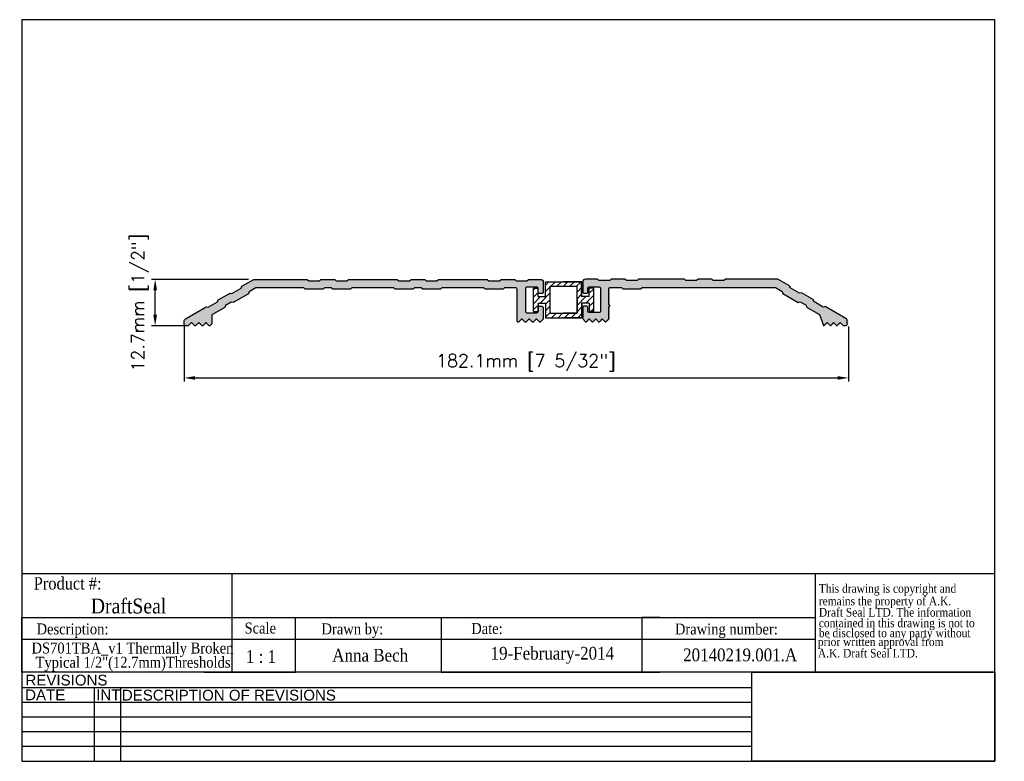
# Model space of a CAD drawing. Header units: millimetres. Extents: x 2362 to 2631, y 15 to 219.
import ezdxf
from ezdxf.enums import TextEntityAlignment as Align

# ---------------------------------------------------------------- set-up
doc = ezdxf.new("R2010")
doc.units = ezdxf.units.MM
doc.header["$MEASUREMENT"] = 0
doc.layers.add('AM_5', color=3, linetype='Continuous', lineweight=25)
doc.layers.add('BORDER', color=7, linetype='Continuous', lineweight=25)
doc.layers.add('DRAWING1', color=5, linetype='Continuous')
doc.layers.add('FRAME', color=7, linetype='Continuous')
doc.styles.add('DS GROUP', font='arial.ttf')
doc.styles.get("Standard").update_dxf_attribs({"font": 'ROMANS.SHX'})
doc.styles.add('TAG', font='GARA.TTF')
doc.dimstyles.new('AM_ISO$0', dxfattribs={"dimtxt": 1.5, "dimasz": 1.5, "dimexe": 1, "dimexo": 1, "dimgap": 1.5, "dimtad": 1, "dimdec": 0, "dimdsep": 46, "dimtxsty": 'Standard', "dimcen": 0, "dimclrd": 256, "dimclre": 256, "dimclrt": 2, "dimadec": 0, "dimazin": 2, "dimtp": 0.1, "dimtm": 0.1, "dimtfac": 0.71, "dimtdec": 0, "dimtmove": 0, "dimatfit": 3, "dimfxl": 1, "dimlwd": -1, "dimlwe": -1, "dimarcsym": 1})
picture_1 = doc.add_image_def('image1.bmp', size_in_pixel=(901, 331))

# ---------------------------------------------------------------- blocks, each defined once
blk = doc.blocks.new('A$C08671A0E')
at = {"layer": 'FRAME', "style": 'TAG'}
for s, p in [('This drawing is copyright and', (14.8, -52.3)), ('remains the property of A.K.', (14.8, -101.5)), ('Draft Seal LTD. The information', (14.8, -145.7)), ('contained in this drawing is not to  ', (14.8, -187.4)), ('be disclosed to any party without ', (14.8, -226.7)), (' prior written approval from', (0, -261.2)), (' A.K. Draft Seal LTD.', (0, -306.1))]:
    blk.add_text(s, height=33.819, dxfattribs=at).set_placement(p)
blk = doc.blocks.new('DS205TB')
for p, q in [((54.42, 58.37), (64.32, 58.37)), ((54.42, 54.3), (54.42, 58.37)), ((54.42, 57.44), (55.34, 58.37)), ((54.42, 55.65), (55.69, 56.92)), ((55.69, 49.73), (55.69, 57.1)), ((55.69, 57.1), (63.05, 57.1)), ((55.87, 57.1), (57.14, 58.37)), ((57.5, 57.1), (58.77, 58.37)), ((59.3, 57.1), (60.57, 58.37)), ((61.09, 57.1), (62.36, 58.37)), ((62.89, 57.1), (64.16, 58.37)), ((63.05, 49.73), (63.05, 57.1)), ((63.05, 55.47), (64.32, 56.74)), ((64.32, 54.3), (64.32, 58.37)), ((51.12, 50.24), (51.12, 56.59)), ((51.12, 56.59), (52.39, 56.59)), ((51.12, 56.1), (51.6, 56.59)), ((51.12, 54.14), (52.39, 55.41)), ((51.12, 52.34), (53.08, 54.3)), ((52.39, 54.3), (52.39, 56.59)), ((52.39, 54.3), (54.42, 54.3)), ((52.93, 52.53), (55.69, 55.29)), ((63.05, 53.67), (64.32, 54.94)), ((63.05, 51.88), (65.48, 54.3)), ((66.36, 54.3), (64.32, 54.3)), ((65.5, 52.53), (67.63, 54.65)), ((66.36, 54.3), (66.36, 56.59)), ((67.63, 56.59), (66.36, 56.59)), ((66.36, 55.18), (67.63, 56.45)), ((67.63, 50.24), (67.63, 56.59)), ((51.12, 50.71), (52.39, 51.98)), ((52.39, 52.53), (54.42, 52.53)), ((52.39, 52.53), (52.39, 50.24)), ((54.42, 52.22), (55.69, 53.49)), ((54.42, 52.53), (54.42, 48.46)), ((54.42, 50.42), (55.69, 51.69)), ((63.05, 50.08), (64.32, 51.35)), ((64.32, 52.53), (64.32, 48.46)), ((66.36, 52.53), (64.32, 52.53)), ((66.36, 51.59), (67.63, 52.86)), ((66.36, 52.53), (66.36, 50.24)), ((51.12, 50.24), (52.39, 50.24)), ((54.42, 48.63), (55.69, 49.9)), ((55.69, 49.73), (63.05, 49.73)), ((56.05, 48.46), (57.32, 49.73)), ((57.84, 48.46), (59.11, 49.73)), ((59.64, 48.46), (60.91, 49.73)), ((61.44, 48.46), (62.71, 49.73)), ((63.23, 48.46), (64.32, 49.55)), ((67.63, 50.24), (66.36, 50.24)), ((66.81, 50.24), (67.63, 51.06)), ((54.42, 48.46), (64.32, 48.46))]:
    blk.add_line(p, q)
blk = doc.blocks.new('*D466')
at = {"layer": 'AM_5', "linetype": 'ByBlock', "transparency": 16777216}
for p, q in [((2406.59, 134.45), (2406.59, 119.35)), ((2588.68, 134.45), (2588.68, 119.35)), ((2409.59, 120.35), (2585.68, 120.35))]:
    blk.add_line(p, q, dxfattribs=at)
at = {"layer": 'AM_5', "transparency": 16777216}
for points in [[(2409.59, 120.85), (2409.59, 119.85), (2406.59, 120.35)], [(2585.68, 120.85), (2585.68, 119.85), (2588.68, 120.35)]]:
    blk.add_solid(points, dxfattribs=at)
at = {"layer": 'Defpoints', "color": 0, "transparency": 16777216}
for p in [(2406.59, 135.45), (2588.68, 135.45), (2588.68, 120.35)]:
    blk.add_point(p, dxfattribs=at)
at = {"layer": 'AM_5', "color": 7, "transparency": 16777216, "insert": (2500.24, 124.51), "char_height": 3.5, "attachment_point": 5}
blk.add_mtext('182.1mm [7 5/32"]', dxfattribs=at)
blk = doc.blocks.new('*D467')
at = {"layer": 'AM_5', "linetype": 'ByBlock', "transparency": 16777216}
for p, q in [((2424.21, 147.35), (2397.63, 147.35)), ((2398.63, 137.65), (2398.63, 144.35)), ((2407.41, 134.65), (2397.63, 134.65))]:
    blk.add_line(p, q, dxfattribs=at)
at = {"layer": 'AM_5', "transparency": 16777216}
for points in [[(2398.13, 144.35), (2399.13, 144.35), (2398.63, 147.35)], [(2398.13, 137.65), (2399.13, 137.65), (2398.63, 134.65)]]:
    blk.add_solid(points, dxfattribs=at)
at = {"layer": 'Defpoints', "color": 0, "transparency": 16777216}
for p in [(2398.63, 147.35), (2425.21, 147.35), (2408.41, 134.65)]:
    blk.add_point(p, dxfattribs=at)
at = {"layer": 'AM_5', "color": 7, "transparency": 16777216, "insert": (2394.47, 141), "char_height": 3.5, "attachment_point": 5, "rotation": 90}
blk.add_mtext('12.7mm [1/2"]', dxfattribs=at)

msp = doc.modelspace()

# ---------------------------------------------------------------- hatches: boundary and pattern name
h = msp.add_hatch(color=256)
edge = h.paths.add_edge_path()
edge.add_line((2493.98, 144.65), (2489.13, 144.65))
edge.add_line((2489.13, 144.65), (2488.73, 145.05))
edge.add_line((2488.73, 145.05), (2477.21, 145.05))
edge.add_line((2477.21, 145.05), (2476.81, 144.65))
edge.add_line((2476.81, 144.65), (2471.96, 144.65))
edge.add_line((2471.96, 144.65), (2471.56, 145.05))
edge.add_line((2471.56, 145.05), (2469.71, 145.05))
edge.add_line((2469.71, 145.05), (2469.31, 144.65))
edge.add_line((2469.31, 144.65), (2464.46, 144.65))
edge.add_line((2464.46, 144.65), (2464.06, 145.05))
edge.add_line((2464.06, 145.05), (2452.54, 145.05))
edge.add_line((2452.54, 145.05), (2452.14, 144.65))
edge.add_line((2452.14, 144.65), (2447.29, 144.65))
edge.add_line((2447.29, 144.65), (2446.89, 145.05))
edge.add_line((2446.89, 145.05), (2445.04, 145.05))
edge.add_line((2445.04, 145.05), (2444.64, 144.65))
edge.add_line((2444.64, 144.65), (2439.79, 144.65))
edge.add_line((2439.79, 144.65), (2439.39, 145.05))
edge.add_line((2439.39, 145.05), (2426.26, 145.05))
edge.add_line((2426.26, 145.05), (2424.37, 143.96))
edge.add_line((2424.37, 143.96), (2424.22, 143.41))
edge.add_line((2424.22, 143.41), (2420.02, 140.98))
edge.add_line((2420.02, 140.98), (2419.47, 141.13))
edge.add_line((2419.47, 141.13), (2417.87, 140.21))
edge.add_line((2417.87, 140.21), (2417.73, 139.66))
edge.add_line((2417.73, 139.66), (2414.2, 137.62))
edge.add_line((2414.2, 137.62), (2414.2, 135.18))
edge.add_line((2414.2, 135.18), (2413.74, 134.72))
edge.add_arc((2413.56, 134.9), 0.25, 225, 315, ccw=False)
edge.add_line((2413.39, 134.72), (2412.74, 135.36))
edge.add_arc((2412.57, 135.19), 0.25, 45, 135)
edge.add_line((2412.39, 135.36), (2411.75, 134.72))
edge.add_arc((2411.57, 134.9), 0.25, 225, 315, ccw=False)
edge.add_line((2411.39, 134.72), (2410.75, 135.36))
edge.add_arc((2410.57, 135.19), 0.25, 45, 135)
edge.add_line((2410.39, 135.36), (2409.75, 134.72))
edge.add_arc((2409.57, 134.9), 0.25, 225, 315, ccw=False)
edge.add_line((2409.4, 134.72), (2408.75, 135.36))
edge.add_arc((2408.58, 135.19), 0.25, 45, 135)
edge.add_line((2408.4, 135.36), (2407.76, 134.72))
edge.add_arc((2407.58, 134.9), 0.25, 270, 315, ccw=False)
edge.add_line((2407.58, 134.65), (2406.97, 134.65))
edge.add_arc((2406.97, 135.03), 0.38, 180, 270, ccw=False)
edge.add_line((2406.59, 135.03), (2406.59, 135.88))
edge.add_arc((2407.39, 135.88), 0.8, 120.0005, 180, ccw=False)
edge.add_line((2406.99, 136.58), (2412.65, 139.85))
edge.add_line((2412.65, 139.85), (2413.2, 139.7))
edge.add_line((2413.2, 139.7), (2415.75, 141.17))
edge.add_line((2415.75, 141.17), (2415.9, 141.72))
edge.add_line((2415.9, 141.72), (2419.15, 143.6))
edge.add_line((2419.15, 143.6), (2419.69, 143.45))
edge.add_line((2419.69, 143.45), (2422.25, 144.92))
edge.add_line((2422.25, 144.92), (2422.39, 145.47))
edge.add_line((2422.39, 145.47), (2425.64, 147.35))
edge.add_line((2425.64, 147.35), (2440.34, 147.35))
edge.add_line((2440.34, 147.35), (2440.74, 146.95))
edge.add_line((2440.74, 146.95), (2443.69, 146.95))
edge.add_line((2443.69, 146.95), (2444.09, 147.35))
edge.add_line((2444.09, 147.35), (2447.84, 147.35))
edge.add_line((2447.84, 147.35), (2448.24, 146.95))
edge.add_line((2448.24, 146.95), (2451.19, 146.95))
edge.add_line((2451.19, 146.95), (2451.59, 147.35))
edge.add_line((2451.59, 147.35), (2465.01, 147.35))
edge.add_line((2465.01, 147.35), (2465.41, 146.95))
edge.add_line((2465.41, 146.95), (2468.36, 146.95))
edge.add_line((2468.36, 146.95), (2468.76, 147.35))
edge.add_line((2468.76, 147.35), (2472.51, 147.35))
edge.add_line((2472.51, 147.35), (2472.91, 146.95))
edge.add_line((2472.91, 146.95), (2475.86, 146.95))
edge.add_line((2475.86, 146.95), (2476.26, 147.35))
edge.add_line((2476.26, 147.35), (2489.68, 147.35))
edge.add_line((2489.68, 147.35), (2490.08, 146.95))
edge.add_line((2490.08, 146.95), (2493.03, 146.95))
edge.add_line((2493.03, 146.95), (2493.43, 147.35))
edge.add_line((2493.43, 147.35), (2497.18, 147.35))
edge.add_line((2497.18, 147.35), (2497.58, 146.95))
edge.add_line((2497.58, 146.95), (2500.53, 146.95))
edge.add_line((2500.53, 146.95), (2500.93, 147.35))
edge.add_line((2500.93, 147.35), (2504.21, 147.35))
edge.add_arc((2504.21, 146.55), 0.8, 0, 90, ccw=False)
edge.add_line((2505.01, 146.55), (2505.01, 143.85))
edge.add_arc((2504.63, 143.85), 0.38, 270, 360, ccw=False)
edge.add_line((2504.63, 143.47), (2503.99, 143.47))
edge.add_arc((2503.99, 143.85), 0.38, 180, 270, ccw=False)
edge.add_line((2503.61, 143.85), (2503.61, 144.84))
edge.add_arc((2503.23, 144.84), 0.38, 360, 450)
edge.add_line((2503.23, 145.22), (2500.51, 145.22))
edge.add_arc((2500.51, 144.84), 0.38, 90, 180)
edge.add_line((2500.13, 144.84), (2500.13, 138.6))
edge.add_arc((2500.51, 138.6), 0.38, 180, 270)
edge.add_line((2500.51, 138.22), (2503.23, 138.22))
edge.add_arc((2503.23, 138.6), 0.38, 270, 360)
edge.add_line((2503.61, 138.6), (2503.61, 139.59))
edge.add_arc((2503.99, 139.59), 0.38, 90, 180, ccw=False)
edge.add_line((2503.99, 139.97), (2504.63, 139.97))
edge.add_arc((2504.63, 139.59), 0.38, 0, 90, ccw=False)
edge.add_line((2505.01, 139.59), (2505.01, 136.44))
edge.add_line((2505.01, 136.44), (2504.29, 135.72))
edge.add_arc((2504.12, 135.9), 0.25, 225, 315, ccw=False)
edge.add_line((2503.94, 135.72), (2503.3, 136.36))
edge.add_arc((2503.12, 136.19), 0.25, 45, 135)
edge.add_line((2502.94, 136.36), (2502.3, 135.72))
edge.add_arc((2502.12, 135.9), 0.25, 225, 315, ccw=False)
edge.add_line((2501.95, 135.72), (2501.3, 136.36))
edge.add_arc((2501.12, 136.19), 0.25, 45, 135)
edge.add_line((2500.95, 136.36), (2500.3, 135.72))
edge.add_arc((2500.13, 135.9), 0.25, 225, 315, ccw=False)
edge.add_line((2499.95, 135.72), (2499.31, 136.36))
edge.add_arc((2499.13, 136.19), 0.25, 45, 135)
edge.add_line((2498.95, 136.36), (2498.31, 135.72))
edge.add_arc((2498.13, 135.9), 0.25, 225, 315, ccw=False)
edge.add_line((2497.96, 135.72), (2497.83, 135.85))
edge.add_line((2497.83, 135.85), (2497.83, 144.67))
edge.add_arc((2497.45, 144.67), 0.38, 360, 450)
edge.add_line((2497.45, 145.05), (2494.38, 145.05))
edge.add_line((2494.38, 145.05), (2493.98, 144.65))
msp.add_hatch(color=256).paths.add_polyline_path([(2532.09, 145.12), (2531.69, 144.72), (2526.83, 144.72), (2526.43, 145.12), (2523.39, 145.12, 0.414214), (2522.99, 144.72), (2522.99, 140.4, -1), (2522.99, 139.9), (2522.99, 136.51), (2522.2, 135.72), (2521.98, 135.72), (2521.19, 136.51), (2520.4, 135.72), (2520.19, 135.72), (2519.4, 136.51), (2518.61, 135.72), (2518.4, 135.72), (2517.61, 136.51), (2516.82, 135.72), (2516.61, 135.72), (2515.82, 136.51), (2515.82, 139.64, -0.414214), (2516.22, 140.04), (2516.82, 140.04, -0.414214), (2517.22, 139.64), (2517.22, 138.69, 0.414214), (2517.62, 138.29), (2520.29, 138.29, 0.414214), (2520.69, 138.69), (2520.69, 144.89, 0.414214), (2520.29, 145.29), (2517.62, 145.29, 0.414214), (2517.22, 144.89), (2517.22, 143.94, -0.414214), (2516.82, 143.54), (2516.22, 143.54, -0.414214), (2515.82, 143.94), (2515.82, 146.62, -0.414214), (2516.62, 147.42), (2519.89, 147.42), (2520.29, 147.02), (2523.24, 147.02), (2523.64, 147.42), (2527.39, 147.42), (2527.79, 147.02), (2530.74, 147.02), (2531.14, 147.42), (2543.69, 147.42), (2544.09, 147.02), (2547.04, 147.02), (2547.44, 147.42), (2551.19, 147.42), (2551.59, 147.02), (2554.54, 147.02), (2554.94, 147.42), (2569.27, 147.42), (2572.52, 145.55), (2572.66, 145), (2575.22, 143.53), (2575.76, 143.67), (2579.01, 141.8), (2579.16, 141.25), (2581.71, 139.78), (2582.26, 139.92), (2587.92, 136.66, -0.26795), (2588.32, 135.96), (2588.32, 135.12, -0.414214), (2587.92, 134.72), (2587.19, 134.72), (2586.4, 135.51), (2585.61, 134.72), (2585.4, 134.72), (2584.61, 135.51), (2583.82, 134.72), (2583.61, 134.72), (2582.82, 135.51), (2582.03, 134.72), (2581.87, 134.72), (2580.71, 137.7), (2577.18, 139.74), (2577.04, 140.28), (2575.44, 141.21), (2574.89, 141.06), (2570.69, 143.49), (2570.54, 144.03), (2568.65, 145.12)])
h = msp.add_hatch(color=256)
edge = h.paths.add_edge_path()
edge.add_line((2527.75, 147.38), (2524, 147.38))
edge.add_line((2524, 147.38), (2523.6, 146.98))
edge.add_line((2523.6, 146.98), (2520.65, 146.98))
edge.add_line((2520.65, 146.98), (2520.25, 147.38))
edge.add_line((2520.25, 147.38), (2516.98, 147.38))
edge.add_arc((2516.98, 146.58), 0.8, 90, 180)
edge.add_line((2516.18, 146.58), (2516.18, 143.9))
edge.add_arc((2516.58, 143.9), 0.4, 180, 270)
edge.add_line((2516.58, 143.5), (2517.18, 143.5))
edge.add_arc((2517.18, 143.9), 0.4, 270, 360)
edge.add_line((2517.58, 143.9), (2517.58, 144.85))
edge.add_arc((2517.98, 144.85), 0.4, 90, 180, ccw=False)
edge.add_line((2517.98, 145.25), (2520.65, 145.25))
edge.add_arc((2520.65, 144.85), 0.4, 0, 90, ccw=False)
edge.add_line((2521.05, 144.85), (2521.05, 138.65))
edge.add_arc((2520.65, 138.65), 0.4, -90, 0, ccw=False)
edge.add_line((2520.65, 138.25), (2517.98, 138.25))
edge.add_arc((2517.98, 138.65), 0.4, 180, 270, ccw=False)
edge.add_line((2517.58, 138.65), (2517.58, 139.6))
edge.add_arc((2517.18, 139.6), 0.4, 0, 90)
edge.add_line((2517.18, 140), (2516.58, 140))
edge.add_arc((2516.58, 139.6), 0.4, 90, 180)
edge.add_line((2516.18, 139.6), (2516.18, 136.47))
edge.add_line((2516.18, 136.47), (2516.97, 135.68))
edge.add_line((2516.97, 135.68), (2517.18, 135.68))
edge.add_line((2517.18, 135.68), (2517.97, 136.47))
edge.add_line((2517.97, 136.47), (2518.76, 135.68))
edge.add_line((2518.76, 135.68), (2518.97, 135.68))
edge.add_line((2518.97, 135.68), (2519.76, 136.47))
edge.add_line((2519.76, 136.47), (2520.55, 135.68))
edge.add_line((2520.55, 135.68), (2520.76, 135.68))
edge.add_line((2520.76, 135.68), (2521.55, 136.47))
edge.add_line((2521.55, 136.47), (2522.34, 135.68))
edge.add_line((2522.34, 135.68), (2522.56, 135.68))
edge.add_line((2522.56, 135.68), (2523.35, 136.47))
edge.add_line((2523.35, 136.47), (2523.35, 139.86))
edge.add_arc((2523.35, 140.11), 0.25, 270, 450)
edge.add_line((2523.35, 140.36), (2523.35, 144.68))
edge.add_arc((2523.75, 144.68), 0.4, 90, 180, ccw=False)
edge.add_line((2523.75, 145.08), (2526.79, 145.08))
edge.add_line((2526.79, 145.08), (2527.19, 144.68))
edge.add_line((2527.19, 144.68), (2532.05, 144.68))
edge.add_line((2532.05, 144.68), (2532.45, 145.08))
edge.add_line((2532.45, 145.08), (2569.01, 145.08))
edge.add_line((2569.01, 145.08), (2570.9, 143.99))
edge.add_line((2570.9, 143.99), (2571.05, 143.45))
edge.add_line((2571.05, 143.45), (2575.25, 141.02))
edge.add_line((2575.25, 141.02), (2575.8, 141.16))
edge.add_line((2575.8, 141.16), (2577.39, 140.24))
edge.add_line((2577.39, 140.24), (2577.54, 139.7))
edge.add_line((2577.54, 139.7), (2581.07, 137.66))
edge.add_line((2581.07, 137.66), (2582.23, 134.68))
edge.add_line((2582.23, 134.68), (2582.39, 134.68))
edge.add_line((2582.39, 134.68), (2583.18, 135.47))
edge.add_line((2583.18, 135.47), (2583.97, 134.68))
edge.add_line((2583.97, 134.68), (2584.18, 134.68))
edge.add_line((2584.18, 134.68), (2584.97, 135.47))
edge.add_line((2584.97, 135.47), (2585.76, 134.68))
edge.add_line((2585.76, 134.68), (2585.97, 134.68))
edge.add_line((2585.97, 134.68), (2586.76, 135.47))
edge.add_line((2586.76, 135.47), (2587.55, 134.68))
edge.add_line((2587.55, 134.68), (2588.28, 134.68))
edge.add_arc((2588.28, 135.08), 0.4, 270, 360)
edge.add_line((2588.68, 135.08), (2588.68, 135.92))
edge.add_arc((2587.88, 135.92), 0.8, 360, 420.0001)
edge.add_line((2588.28, 136.61), (2582.62, 139.88))
edge.add_line((2582.62, 139.88), (2582.07, 139.74))
edge.add_line((2582.07, 139.74), (2579.52, 141.21))
edge.add_line((2579.52, 141.21), (2579.37, 141.76))
edge.add_line((2579.37, 141.76), (2576.12, 143.63))
edge.add_line((2576.12, 143.63), (2575.58, 143.49))
edge.add_line((2575.58, 143.49), (2573.02, 144.96))
edge.add_line((2573.02, 144.96), (2572.87, 145.51))
edge.add_line((2572.87, 145.51), (2569.63, 147.38))
edge.add_line((2569.63, 147.38), (2555.3, 147.38))
edge.add_line((2555.3, 147.38), (2554.9, 146.98))
edge.add_line((2554.9, 146.98), (2551.95, 146.98))
edge.add_line((2551.95, 146.98), (2551.55, 147.38))
edge.add_line((2551.55, 147.38), (2547.8, 147.38))
edge.add_line((2547.8, 147.38), (2547.4, 146.98))
edge.add_line((2547.4, 146.98), (2544.45, 146.98))
edge.add_line((2544.45, 146.98), (2544.05, 147.38))
edge.add_line((2544.05, 147.38), (2531.5, 147.38))
edge.add_line((2531.5, 147.38), (2531.1, 146.98))
edge.add_line((2531.1, 146.98), (2528.15, 146.98))
edge.add_line((2528.15, 146.98), (2527.75, 147.38))

# ---------------------------------------------------------------- linework, layer by layer
for p, q in [((2362.06, 66.79), (2579.51, 66.79)), ((2419.68, 66.79), (2419.68, 54.73)), ((2579.51, 66.79), (2579.51, 39.73)), ((2362.06, 39.73), (2362.06, 54.73)), ((2362.06, 54.73), (2579.51, 54.73)), ((2362.06, 54.73), (2362.06, 49.73)), ((2362.06, 54.73), (2362.06, 48.73)), ((2362.06, 54.73), (2412.06, 54.73)), ((2419.68, 54.73), (2419.68, 39.73)), ((2437.06, 39.73), (2437.06, 54.73)), ((2437.06, 54.73), (2477.06, 54.73)), ((2477.06, 54.73), (2477.06, 39.73)), ((2537.06, 54.73), (2532.06, 54.73)), ((2532.06, 54.73), (2532.06, 39.73)), ((2362.06, 48.73), (2362.06, 50.23)), ((2362.06, 48.73), (2579.51, 48.73)), ((2362.06, 39.73), (2362.06, 42.73)), ((2412.06, 39.73), (2437.06, 39.73)), ((2477.06, 39.73), (2537.06, 39.73))]:
    msp.add_line(p, q)
for points in [[(2493.98, 144.65), (2489.13, 144.65), (2488.73, 145.05), (2477.21, 145.05), (2476.81, 144.65), (2471.96, 144.65), (2471.56, 145.05), (2469.71, 145.05), (2469.31, 144.65), (2464.46, 144.65), (2464.06, 145.05), (2452.54, 145.05), (2452.14, 144.65), (2447.29, 144.65), (2446.89, 145.05), (2445.04, 145.05), (2444.64, 144.65), (2439.79, 144.65), (2439.39, 145.05), (2426.26, 145.05), (2424.37, 143.96), (2424.22, 143.41), (2420.02, 140.98), (2419.47, 141.13), (2417.87, 140.21), (2417.73, 139.66), (2414.2, 137.62), (2414.2, 135.18), (2413.74, 134.72, -0.414214), (2413.39, 134.72), (2412.74, 135.36, 0.414214), (2412.39, 135.36), (2411.75, 134.72, -0.414214), (2411.39, 134.72), (2410.75, 135.36, 0.414214), (2410.39, 135.36), (2409.75, 134.72, -0.414214), (2409.4, 134.72), (2408.75, 135.36, 0.414214), (2408.4, 135.36), (2407.76, 134.72, -0.198912), (2407.58, 134.65), (2406.97, 134.65, -0.414214), (2406.59, 135.03), (2406.59, 135.88, -0.267947), (2406.99, 136.58), (2412.65, 139.85), (2413.2, 139.7), (2415.75, 141.17), (2415.9, 141.72), (2419.15, 143.6), (2419.69, 143.45), (2422.25, 144.92), (2422.39, 145.47), (2425.64, 147.35), (2440.34, 147.35), (2440.74, 146.95), (2443.69, 146.95), (2444.09, 147.35), (2447.84, 147.35), (2448.24, 146.95), (2451.19, 146.95), (2451.59, 147.35), (2465.01, 147.35), (2465.41, 146.95), (2468.36, 146.95), (2468.76, 147.35), (2472.51, 147.35), (2472.91, 146.95), (2475.86, 146.95), (2476.26, 147.35), (2489.68, 147.35), (2490.08, 146.95), (2493.03, 146.95), (2493.43, 147.35), (2497.18, 147.35), (2497.58, 146.95), (2500.53, 146.95), (2500.93, 147.35), (2504.21, 147.35, -0.414214), (2505.01, 146.55), (2505.01, 143.85, -0.414214), (2504.63, 143.47), (2503.99, 143.47, -0.414214), (2503.61, 143.85), (2503.61, 144.84, 0.414214), (2503.23, 145.22), (2500.51, 145.22, 0.414214), (2500.13, 144.84), (2500.13, 138.6, 0.414214), (2500.51, 138.22), (2503.23, 138.22, 0.414214), (2503.61, 138.6), (2503.61, 139.59, -0.414214), (2503.99, 139.97), (2504.63, 139.97, -0.414214), (2505.01, 139.59), (2505.01, 136.44), (2504.29, 135.72, -0.414214), (2503.94, 135.72), (2503.3, 136.36, 0.414214), (2502.94, 136.36), (2502.3, 135.72, -0.414214), (2501.95, 135.72), (2501.3, 136.36, 0.414214), (2500.95, 136.36), (2500.3, 135.72, -0.414214), (2499.95, 135.72), (2499.31, 136.36, 0.414214), (2498.95, 136.36), (2498.31, 135.72, -0.414214), (2497.96, 135.72), (2497.83, 135.85), (2497.83, 144.67, 0.414214), (2497.45, 145.05), (2494.38, 145.05)], [(2527.39, 147.42), (2523.64, 147.42), (2523.24, 147.02), (2520.29, 147.02), (2519.89, 147.42), (2516.62, 147.42, 0.414214), (2515.82, 146.62), (2515.82, 143.94, 0.414214), (2516.22, 143.54), (2516.82, 143.54, 0.414214), (2517.22, 143.94), (2517.22, 144.89, -0.414214), (2517.62, 145.29), (2520.29, 145.29, -0.414214), (2520.69, 144.89), (2520.69, 138.69, -0.414214), (2520.29, 138.29), (2517.62, 138.29, -0.414214), (2517.22, 138.69), (2517.22, 139.64, 0.414214), (2516.82, 140.04), (2516.22, 140.04, 0.414214), (2515.82, 139.64), (2515.82, 136.51), (2516.61, 135.72), (2516.82, 135.72), (2517.61, 136.51), (2518.4, 135.72), (2518.61, 135.72), (2519.4, 136.51), (2520.19, 135.72), (2520.4, 135.72), (2521.19, 136.51), (2521.98, 135.72), (2522.2, 135.72), (2522.99, 136.51), (2522.99, 139.9, 1), (2522.99, 140.4), (2522.99, 144.72, -0.414214), (2523.39, 145.12), (2526.43, 145.12), (2526.83, 144.72), (2531.69, 144.72), (2532.09, 145.12), (2568.65, 145.12), (2570.54, 144.03), (2570.69, 143.49), (2574.89, 141.06), (2575.44, 141.21), (2577.04, 140.28), (2577.18, 139.74), (2580.71, 137.7), (2581.87, 134.72), (2582.03, 134.72), (2582.82, 135.51), (2583.61, 134.72), (2583.82, 134.72), (2584.61, 135.51), (2585.4, 134.72), (2585.61, 134.72), (2586.4, 135.51), (2587.19, 134.72), (2587.92, 134.72, 0.414214), (2588.32, 135.12), (2588.32, 135.96, 0.26795), (2587.92, 136.66), (2582.26, 139.92), (2581.71, 139.78), (2579.16, 141.25), (2579.01, 141.8), (2575.76, 143.67), (2575.22, 143.53), (2572.66, 145), (2572.52, 145.55), (2569.27, 147.42), (2554.94, 147.42), (2554.54, 147.02), (2551.59, 147.02), (2551.19, 147.42), (2547.44, 147.42), (2547.04, 147.02), (2544.09, 147.02), (2543.69, 147.42), (2531.14, 147.42), (2530.74, 147.02), (2527.79, 147.02)]]:
    msp.add_lwpolyline(points, format="xyb", close=True)
at = {"layer": 'BORDER'}
for p, q in [((2362.06, 218.5), (2362.06, 15.3)), ((2628.76, 218.5), (2362.06, 218.5)), ((2628.76, 15.3), (2628.76, 218.5)), ((2579.51, 66.79), (2628.76, 66.79)), ((2628.76, 39.73), (2362.06, 39.73)), ((2562.14, 35.42), (2362.06, 35.42)), ((2381.93, 35.42), (2381.93, 15.3)), ((2389.14, 35.42), (2389.14, 15.3)), ((2562.14, 31.4), (2362.06, 31.4)), ((2562.14, 27.37), (2362.06, 27.37)), ((2562.14, 23.35), (2362.06, 23.35)), ((2562.14, 19.33), (2362.06, 19.33)), ((2362.06, 15.3), (2628.76, 15.3))]:
    msp.add_line(p, q, dxfattribs=at)
at = {"layer": 'DRAWING1'}
for p, q in [((2515.55, 146.71), (2510.59, 146.71)), ((2515.55, 142.65), (2515.55, 146.71)), ((2514.28, 145.44), (2510.59, 145.44)), ((2514.28, 141.76), (2514.28, 145.44)), ((2517.58, 142.65), (2517.58, 144.94)), ((2518.85, 144.94), (2517.58, 144.94)), ((2518.85, 138.59), (2518.85, 144.94)), ((2514.28, 141.76), (2514.28, 138.08)), ((2517.58, 142.65), (2515.55, 142.65)), ((2517.58, 140.87), (2515.55, 140.87)), ((2515.55, 140.87), (2515.55, 136.81)), ((2517.58, 140.87), (2517.58, 138.59)), ((2514.28, 138.08), (2510.59, 138.08)), ((2518.85, 138.59), (2517.58, 138.59)), ((2515.55, 136.81), (2510.59, 136.81))]:
    msp.add_line(p, q, dxfattribs=at)
at = {"layer": 'FRAME', "color": 1}
for q in [(2562.14, 39.74), (2562.14, 39.73)]:
    msp.add_line((2562.14, 15.3), q, dxfattribs=at)

# ---------------------------------------------------------------- block references
msp.add_blockref('DS205TB', (2451.22, 88.35))
at = {"xscale": 0.06987750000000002, "yscale": 0.06987750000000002, "zscale": 0.06987750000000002}
msp.add_blockref('A$C08671A0E', (2579.51, 65.14), dxfattribs=at)

# ---------------------------------------------------------------- texts
at = {"layer": 'BORDER', "attachment_point": 2, "style": 'DS GROUP'}
for s, width, insert, char_height in [('REVISIONS', 20.3868, (2374.32, 39.03), 2.953), ('DATE', 20.3868, (2368.5, 34.99), 2.953), ('INT', 20.3868, (2385.79, 34.99), 2.953), ('DESCRIPTION OF REVISIONS', 103.8609, (2418.84, 34.91), 2.9531)]:
    msp.add_mtext_dynamic_manual_height_columns(s, width=width, gutter_width=7.5, heights=[0], dxfattribs=dict(at, insert=insert, char_height=char_height))
at = {"layer": 'FRAME', "style": 'TAG'}
for s, height, p in [('Product #:', 3.382, (2374.65, 64.13)), ('DraftSeal', 4.069, (2391.34, 57.98)), ('Description:', 3, (2375.98, 51.11)), ('Drawn by:', 3, (2452.69, 51.18)), ('Date:', 3, (2489.58, 51.66)), ('Drawing number:', 3, (2555.2, 51.15)), ('1 : 1', 3.5, (2427.65, 44)), ('Anna Bech', 3.5, (2457.58, 44.44)), ('19-February-2014', 3.5, (2507.5, 44.44)), ('20140219.001.A', 3.5, (2558.98, 44.45))]:
    msp.add_text(s, height=height, dxfattribs=at).set_placement(p, align=Align.MIDDLE)
msp.add_text('Scale', height=3, dxfattribs=at).set_placement((2423.13, 50.32))
for s, p in [('DS701TBA_v1 Thermally Broken ', (2392.91, 44.84)), ('Typical 1/2"(12.7mm)Thresholds', (2392.57, 40.94))]:
    msp.add_text(s, height=3, dxfattribs=at).set_placement(p, align=Align.CENTER)

# ---------------------------------------------------------------- dimensions: what is measured, and where the dimension line sits
at = {"layer": 'AM_5'}
dim = msp.add_linear_dim(base=(2398.63, 147.35), p1=(2408.41, 134.65), p2=(2425.21, 147.35), angle=90, dimstyle='AM_ISO$0', override={"dimtxt": 3.5, "dimasz": 3, "dimdec": 1, "dimpost": '<>mm', "dimclrt": 7}, dxfattribs=at)
dim.commit()
dim.dimension.update_dxf_attribs({"geometry": '*D467', "text_midpoint": (2398.63, 141), "dimtype": 160})
dim = msp.add_linear_dim(base=(2588.68, 120.35), p1=(2406.59, 135.45), p2=(2588.68, 135.45), dimstyle='AM_ISO$0', override={"dimtxt": 3.5, "dimasz": 3, "dimdec": 1, "dimpost": '<>mm', "dimclrt": 7}, dxfattribs=at)
dim.commit()
dim.dimension.update_dxf_attribs({"geometry": '*D466', "text_midpoint": (2500.24, 120.35), "dimtype": 160})

# ---------------------------------------------------------------- pictures from other files: only their frames are drawn
image = msp.add_image(picture_1, insert=(2562.14, 15.3), size_in_units=(66.62, 24.47))
image.dxf.flags = 7

doc.saveas('drawing.dxf')
